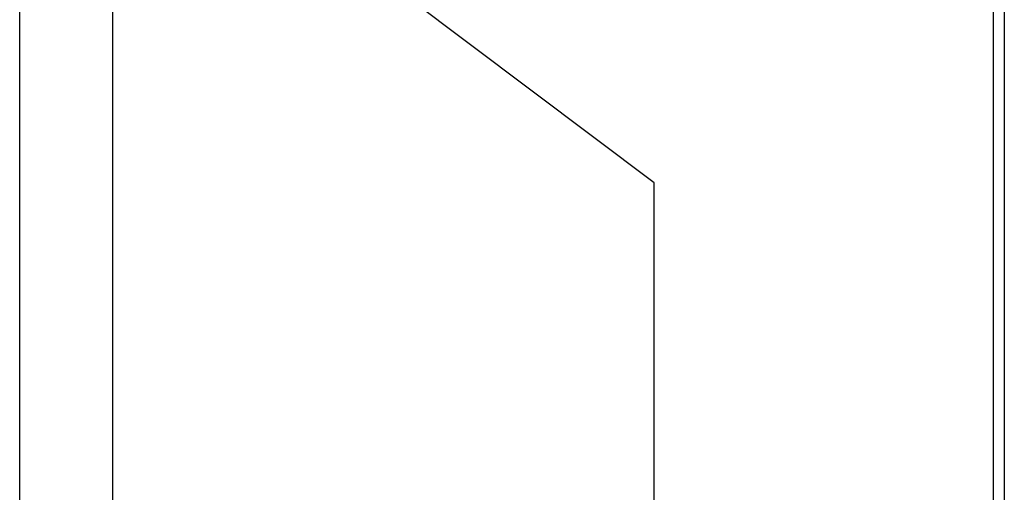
# Model space of a CAD drawing. Header units: inches. Extents: x 0 to 20790, y -12 to 14700.
# Tile 64 of 256: x 7852 to 8032, y 3982 to 4068. Entities that reach past the tile are written whole.
import ezdxf

# ---------------------------------------------------------------- set-up
doc = ezdxf.new("R2010")
doc.units = ezdxf.units.IN
doc.layers.add('1', color=7, linetype='Continuous', true_color=0xffffff)

msp = doc.modelspace()

# ---------------------------------------------------------------- linework, layer by layer
at = {"layer": '1', "color": 2, "linetype": 'Continuous', "lineweight": 25}
for p, q in [((8029.915, 3847.731), (8029.915, 5077.731)), ((8031.915, 5075.731), (8031.915, 3849.731)), ((7851.915, 3823.931), (7851.915, 4157.931)), ((7868.915, 3840.431), (7868.915, 4135.431)), ((7967.915, 4038.431), (7868.915, 4113.031)), ((7967.915, 3937.431), (7967.915, 4038.431))]:
    msp.add_line(p, q, dxfattribs=at)

doc.saveas('drawing.dxf')
